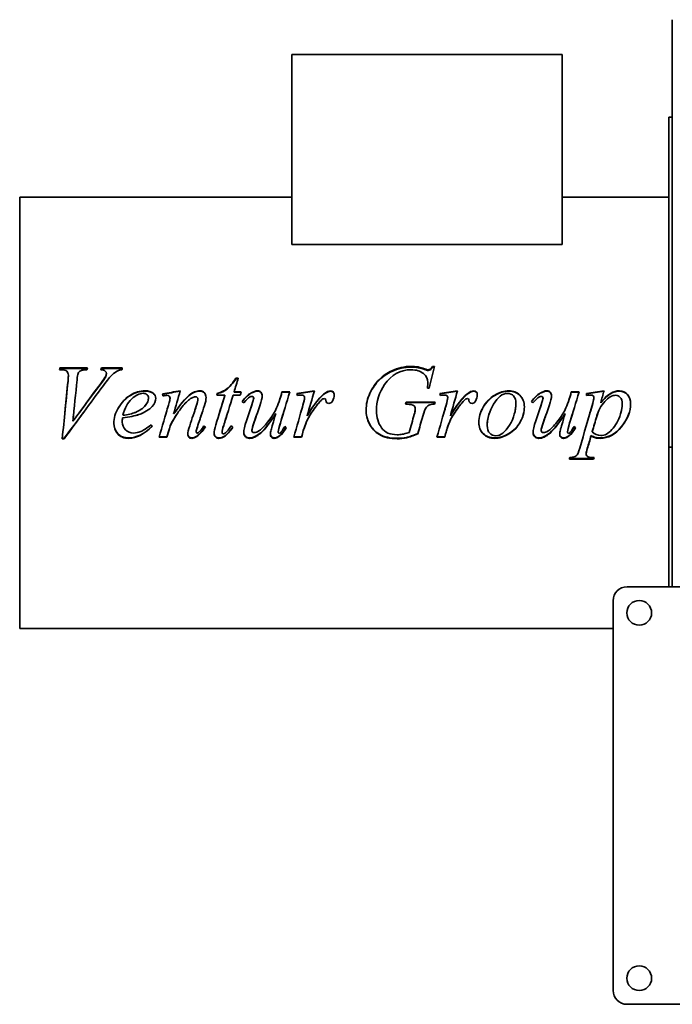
# Model space of a CAD drawing. Header units: millimetres. Extents: x 270 to 570, y 154 to 440.
# Tile 1 of 2: x 270 to 457, y 154 to 438. Entities that reach past the tile are written whole.
import ezdxf

# ---------------------------------------------------------------- set-up
doc = ezdxf.new("R2010")
doc.units = ezdxf.units.MM
doc.header["$LTSCALE"] = 2
doc.layers.add('Krawędzie widoczne(ISO)', color=7, linetype='Continuous', lineweight=35, true_color=0x262659)

msp = doc.modelspace()

# ---------------------------------------------------------------- linework, layer by layer
at = {"layer": 'Krawędzie widoczne(ISO)'}
for p, q in [((457.25, 334.5), (457.25, 437.5)), ((347.93, 427.5), (347.93, 372.84)), ((347.93, 427.5), (425.57, 427.5)), ((425.57, 427.5), (425.57, 372.84)), ((456.25, 409.5), (456.25, 314.68)), ((456.25, 409.5), (457.25, 409.5)), ((269.75, 386.5), (269.75, 262.5)), ((269.75, 386.5), (347.93, 386.5)), ((425.57, 386.5), (456.25, 386.5)), ((347.93, 372.84), (425.57, 372.84)), ((281.7, 336.88), (281.16, 336.88)), ((281.31, 337.4), (289.22, 337.4)), ((281.31, 337.2), (281.31, 337.4)), ((281.31, 337.2), (289.15, 337.2)), ((293.24, 337.4), (299.23, 337.4)), ((293.24, 337.2), (293.24, 337.4)), ((293.24, 337.2), (299.18, 337.2)), ((386.06, 336.94), (386.06, 337.15)), ((388.38, 337.85), (388.92, 337.85)), ((388.38, 337.64), (388.38, 337.85)), ((388.38, 337.64), (388.87, 337.64)), ((283.74, 335.18), (283.74, 335.35)), ((294.45, 334.89), (294.45, 335.06)), ((294.66, 335.67), (294.66, 335.85)), ((331.88, 334.48), (332.53, 334.48)), ((331.88, 334.32), (331.88, 334.48)), ((331.88, 334.32), (332.49, 334.32)), ((457.25, 280.59), (457.25, 334.5)), ((387.44, 331.63), (386.9, 331.63)), ((387.03, 333.11), (387.03, 333.25)), ((306.75, 328.65), (306.75, 328.72)), ((312.96, 328.67), (312.96, 328.74)), ((320.95, 328.38), (320.95, 328.44)), ((328.68, 329.55), (326.42, 329.55)), ((326.57, 330.05), (326.57, 330.14)), ((328.68, 329.47), (328.68, 329.55)), ((333.14, 329.55), (331.05, 329.55)), ((331.34, 330.5), (333.38, 330.5)), ((331.34, 330.4), (331.34, 330.5)), ((331.34, 330.4), (333.36, 330.4)), ((336.19, 330.11), (336.19, 330.2)), ((337, 328.73), (337, 328.8)), ((344.76, 329.2), (344.76, 329.27)), ((345.1, 330.5), (347.34, 330.5)), ((345.1, 330.4), (345.1, 330.5)), ((345.1, 330.4), (347.31, 330.4)), ((351.6, 328.86), (351.6, 328.93)), ((392.73, 328.86), (392.73, 328.93)), ((419.32, 330.11), (419.32, 330.2)), ((420.12, 328.73), (420.12, 328.8)), ((427.88, 329.2), (427.88, 329.27)), ((428.22, 330.5), (430.46, 330.5)), ((428.22, 330.4), (428.22, 330.5)), ((428.22, 330.4), (430.43, 330.4)), ((432.62, 330.09), (432.62, 329.52)), ((434.74, 328.72), (434.74, 328.79)), ((381.03, 326.97), (380.62, 326.97)), ((380.79, 327.55), (389.09, 327.55)), ((380.79, 327.5), (380.79, 327.55)), ((380.79, 327.5), (389.07, 327.5)), ((436.67, 327.4), (436.67, 327.45)), ((299.28, 323.09), (299.28, 323.07)), ((303.02, 324.64), (303.02, 324.64)), ((313.96, 324.2), (313.96, 324.2)), ((343.37, 324.32), (343.37, 324.31)), ((352.35, 323.69), (352.35, 323.67)), ((385.59, 323.54), (385.59, 323.53)), ((393.48, 323.69), (393.48, 323.67)), ((426.49, 324.32), (426.49, 324.31)), ((285.03, 322.1), (285.03, 322.06)), ((299.2, 321.89), (299.2, 321.85)), ((312.75, 320.01), (312.75, 319.94)), ((328.37, 320.94), (328.37, 320.88)), ((351.93, 321.42), (351.93, 321.37)), ((393.06, 321.42), (393.06, 321.37)), ((282.52, 317.06), (281.98, 317.06)), ((282.52, 317.18), (281.99, 317.18)), ((282.52, 317.18), (282.52, 317.06)), ((312.03, 317.51), (309.82, 317.51)), ((312.03, 317.63), (309.85, 317.63)), ((312.03, 317.63), (312.03, 317.51)), ((320.44, 319.23), (320.44, 319.14)), ((327.88, 319.05), (327.88, 318.96)), ((328.56, 317.8), (328.56, 317.69)), ((336.46, 319.51), (336.46, 319.43)), ((344.04, 319.16), (344.04, 319.07)), ((344.25, 317.79), (344.25, 317.68)), ((350.75, 317.51), (348.5, 317.51)), ((350.75, 317.63), (348.53, 317.63)), ((350.75, 317.63), (350.75, 317.51)), ((351.23, 319.45), (351.23, 319.37)), ((384.12, 318.59), (384.12, 318.49)), ((391.88, 317.51), (389.63, 317.51)), ((391.88, 317.63), (389.66, 317.63)), ((391.88, 317.63), (391.88, 317.51)), ((392.35, 319.45), (392.35, 319.37)), ((419.58, 319.51), (419.58, 319.43)), ((427.16, 319.16), (427.16, 319.07)), ((427.37, 317.79), (427.37, 317.68)), ((433.92, 317.99), (433.92, 317.89)), ((434.27, 319.15), (434.27, 319.06)), ((456.25, 314.68), (456.25, 284.49)), ((456.25, 314.68), (457.25, 314.68)), ((434.61, 311.36), (427.73, 311.36)), ((432.5, 312.88), (432.5, 312.69)), ((434.61, 311.36), (434.61, 311.15)), ((434.61, 311.15), (427.67, 311.15)), ((456.25, 274.5), (456.25, 284.49)), ((457.25, 280.59), (457.25, 274.5)), ((566.25, 274.5), (444.25, 274.5)), ((440.25, 270.5), (440.25, 158.5)), ((269.75, 262.5), (440.25, 262.5)), ((444.25, 154.5), (566.25, 154.5))]:
    msp.add_line(p, q, dxfattribs=at)
for centre in [(447.75, 267), (447.75, 162)]:
    msp.add_circle(centre, 3.55, dxfattribs=at)
for centre, start, end in [((444.25, 270.5), 90, 180), ((444.25, 158.5), 180, 270)]:
    msp.add_arc(centre, 4, start, end, dxfattribs=at)
for points in [[(281.16, 336.88), (281.21, 337.05), (281.26, 337.23), (281.31, 337.4)], [(281.22, 336.88), (281.25, 336.98), (281.28, 337.09), (281.31, 337.2)], [(289.22, 337.4), (289.16, 337.23), (289.11, 337.05), (289.05, 336.88)], [(293.06, 336.88), (293.12, 337.05), (293.18, 337.23), (293.24, 337.4)], [(293.12, 336.87), (293.16, 336.98), (293.2, 337.09), (293.24, 337.2)], [(299.09, 336.88), (298.61, 336.83), (298.23, 336.74), (297.94, 336.6)], [(299.23, 337.4), (299.18, 337.23), (299.14, 337.05), (299.09, 336.88)], [(382.17, 336.88), (379.08, 336.88), (376.55, 335.48), (374.59, 332.64)], [(376.64, 336.6), (378.4, 337.44), (380.25, 337.85), (382.17, 337.85)], [(376.64, 336.41), (378.4, 337.23), (380.25, 337.64), (382.17, 337.64)], [(382.17, 337.85), (383.6, 337.85), (384.9, 337.62), (386.06, 337.15)], [(382.17, 337.64), (383.6, 337.64), (384.9, 337.41), (386.06, 336.94)], [(386.06, 337.15), (386.53, 336.97), (386.88, 336.88), (387.09, 336.88)], [(386.06, 336.94), (386.53, 336.77), (386.88, 336.68), (387.09, 336.68)], [(388.92, 337.85), (388.43, 335.8), (387.93, 333.72), (387.44, 331.63)], [(283.63, 333.66), (283.71, 334.5), (283.74, 335.06), (283.74, 335.35)], [(283.63, 333.51), (283.71, 334.34), (283.74, 334.89), (283.74, 335.18)], [(286.23, 333.95), (285.83, 330.02), (285.43, 326.03), (285.03, 322.06)], [(286.52, 335.77), (286.42, 335.55), (286.33, 334.95), (286.23, 333.95)], [(292.84, 332.69), (293.69, 333.83), (294.23, 334.62), (294.45, 335.06)], [(292.84, 332.55), (293.69, 333.68), (294.23, 334.46), (294.45, 334.89)], [(294.45, 335.06), (294.59, 335.36), (294.66, 335.62), (294.66, 335.85)], [(294.45, 334.89), (294.59, 335.19), (294.66, 335.44), (294.66, 335.67)], [(332.53, 334.48), (332.14, 333.16), (331.74, 331.83), (331.34, 330.5)], [(281.98, 317.06), (282.53, 322.57), (283.08, 328.17), (283.63, 333.66)], [(293.78, 332.33), (290.02, 327.27), (286.27, 322.13), (282.52, 317.06)], [(282.72, 324.5), (283.02, 327.51), (283.33, 330.53), (283.63, 333.51)], [(285.03, 322.06), (287.64, 325.61), (290.24, 329.17), (292.84, 332.69)], [(286.83, 324.5), (288.83, 327.19), (290.84, 329.89), (292.84, 332.55)], [(374.59, 332.64), (373.04, 330.39), (372.26, 327.86), (372.26, 325.05)], [(386.9, 331.63), (386.98, 332.37), (387.03, 332.91), (387.03, 333.25)], [(386.91, 331.63), (386.99, 332.3), (387.03, 332.79), (387.03, 333.11)], [(308.84, 328.7), (308.84, 327.89), (308.51, 327.11), (307.84, 326.37)], [(310.79, 329.93), (312.48, 330.23), (314.17, 330.53), (315.87, 330.84)], [(310.92, 329.39), (310.87, 329.57), (310.83, 329.75), (310.79, 329.93)], [(310.81, 329.84), (312.48, 330.14), (314.16, 330.43), (315.84, 330.73)], [(311.46, 329.47), (311.28, 329.44), (311.1, 329.42), (310.92, 329.39)], [(312.06, 329.54), (311.95, 329.54), (311.75, 329.51), (311.46, 329.47)], [(312.49, 326.75), (312.8, 327.85), (312.96, 328.51), (312.96, 328.74)], [(312.49, 326.71), (312.8, 327.79), (312.96, 328.44), (312.96, 328.67)], [(315.87, 330.84), (315.23, 328.63), (314.59, 326.41), (313.96, 324.2)], [(320.23, 329.11), (319.94, 329.11), (319.58, 328.99), (319.15, 328.75)], [(320.57, 326.73), (320.82, 327.47), (320.95, 328.04), (320.95, 328.44)], [(320.57, 326.69), (320.82, 327.42), (320.95, 327.98), (320.95, 328.38)], [(323.3, 328.92), (323.3, 328.33), (323.14, 327.55), (322.83, 326.58)], [(326.1, 321.03), (326.96, 323.87), (327.82, 326.72), (328.68, 329.55)], [(326.42, 329.55), (326.47, 329.75), (326.52, 329.94), (326.57, 330.14)], [(326.44, 329.55), (326.49, 329.72), (326.53, 329.88), (326.57, 330.05)], [(327.15, 324.5), (327.66, 326.16), (328.17, 327.82), (328.68, 329.47)], [(331.05, 329.55), (330.15, 326.67), (329.26, 323.77), (328.37, 320.88)], [(333.38, 330.5), (333.3, 330.18), (333.22, 329.87), (333.14, 329.55)], [(333.65, 327.69), (334.45, 328.84), (335.3, 329.67), (336.19, 330.2)], [(333.67, 327.68), (334.47, 328.78), (335.31, 329.59), (336.19, 330.11)], [(336.19, 330.2), (336.88, 330.63), (337.51, 330.84), (338.09, 330.84)], [(336.19, 330.11), (336.88, 330.53), (337.51, 330.73), (338.09, 330.73)], [(336.44, 326.76), (336.81, 327.85), (337, 328.53), (337, 328.8)], [(336.44, 326.73), (336.81, 327.8), (337, 328.47), (337, 328.73)], [(339.43, 329.37), (339.43, 328.84), (339.2, 327.9), (338.74, 326.55)], [(347.34, 330.5), (346.44, 327.54), (345.54, 324.55), (344.64, 321.58)], [(344.76, 329.27), (344.87, 329.68), (344.99, 330.09), (345.1, 330.5)], [(344.76, 329.2), (344.87, 329.6), (344.99, 330), (345.1, 330.4)], [(349.36, 330.02), (351.05, 330.29), (352.73, 330.57), (354.41, 330.84)], [(349.56, 329.49), (349.5, 329.67), (349.43, 329.84), (349.36, 330.02)], [(349.4, 329.94), (351.06, 330.2), (352.72, 330.47), (354.38, 330.73)], [(350.64, 329.62), (350.44, 329.62), (350.08, 329.57), (349.56, 329.49)], [(351.39, 329.39), (351.19, 329.54), (350.94, 329.62), (350.64, 329.62)], [(351.13, 326.66), (351.44, 327.73), (351.6, 328.49), (351.6, 328.93)], [(351.13, 326.63), (351.44, 327.68), (351.6, 328.42), (351.6, 328.86)], [(351.6, 328.93), (351.6, 329.12), (351.53, 329.27), (351.39, 329.39)], [(354.41, 330.84), (353.73, 328.46), (353.04, 326.07), (352.35, 323.67)], [(352.35, 323.67), (354.1, 326.62), (355.67, 328.67), (357.08, 329.84)], [(352.85, 324.5), (354.4, 326.96), (355.81, 328.72), (357.08, 329.76)], [(356.82, 328.48), (356.55, 328.33), (356.17, 327.95), (355.66, 327.32)], [(357.29, 328.59), (357.11, 328.59), (356.96, 328.55), (356.82, 328.48)], [(357.08, 329.84), (357.88, 330.51), (358.54, 330.84), (359.04, 330.84)], [(357.08, 329.76), (357.88, 330.41), (358.54, 330.73), (359.04, 330.73)], [(357.57, 328.48), (357.49, 328.55), (357.4, 328.59), (357.29, 328.59)], [(357.7, 328.1), (357.68, 328.29), (357.63, 328.41), (357.57, 328.48)], [(360.1, 329.71), (360.1, 329.07), (359.93, 328.46), (359.59, 327.87)], [(390.49, 330.02), (392.17, 330.29), (393.86, 330.57), (395.54, 330.84)], [(390.69, 329.49), (390.62, 329.67), (390.56, 329.84), (390.49, 330.02)], [(390.52, 329.94), (392.19, 330.2), (393.85, 330.47), (395.51, 330.73)], [(391.77, 329.62), (391.57, 329.62), (391.21, 329.57), (390.69, 329.49)], [(392.52, 329.39), (392.32, 329.54), (392.07, 329.62), (391.77, 329.62)], [(392.26, 326.66), (392.57, 327.73), (392.73, 328.49), (392.73, 328.93)], [(392.26, 326.63), (392.57, 327.68), (392.73, 328.42), (392.73, 328.86)], [(392.73, 328.93), (392.73, 329.12), (392.66, 329.27), (392.52, 329.39)], [(395.54, 330.84), (394.85, 328.46), (394.17, 326.07), (393.48, 323.67)], [(393.48, 323.67), (395.22, 326.62), (396.8, 328.67), (398.2, 329.84)], [(393.98, 324.5), (395.53, 326.96), (396.93, 328.72), (398.2, 329.76)], [(397.94, 328.48), (397.68, 328.33), (397.29, 327.95), (396.78, 327.32)], [(398.42, 328.59), (398.24, 328.59), (398.08, 328.55), (397.94, 328.48)], [(398.2, 329.84), (399.01, 330.51), (399.66, 330.84), (400.17, 330.84)], [(398.2, 329.76), (399.01, 330.41), (399.66, 330.73), (400.17, 330.73)], [(398.69, 328.48), (398.62, 328.55), (398.53, 328.59), (398.42, 328.59)], [(398.83, 328.1), (398.8, 328.29), (398.76, 328.41), (398.69, 328.48)], [(401.23, 329.71), (401.23, 329.07), (401.06, 328.46), (400.72, 327.87)], [(416.77, 327.69), (417.57, 328.84), (418.42, 329.67), (419.32, 330.2)], [(416.79, 327.68), (417.59, 328.78), (418.43, 329.59), (419.32, 330.11)], [(419.32, 330.2), (420, 330.63), (420.63, 330.84), (421.21, 330.84)], [(419.32, 330.11), (420, 330.53), (420.63, 330.73), (421.21, 330.73)], [(419.56, 326.76), (419.93, 327.85), (420.12, 328.53), (420.12, 328.8)], [(419.56, 326.73), (419.93, 327.8), (420.12, 328.47), (420.12, 328.73)], [(422.55, 329.37), (422.55, 328.84), (422.32, 327.9), (421.86, 326.55)], [(430.46, 330.5), (429.56, 327.54), (428.66, 324.55), (427.76, 321.58)], [(427.88, 329.27), (427.99, 329.68), (428.11, 330.09), (428.22, 330.5)], [(427.88, 329.2), (427.99, 329.6), (428.11, 330), (428.22, 330.4)], [(432.62, 330.09), (434.29, 330.34), (435.97, 330.59), (437.65, 330.84)], [(432.62, 330), (434.28, 330.24), (435.95, 330.49), (437.62, 330.73)], [(433.81, 329.62), (433.53, 329.62), (433.13, 329.58), (432.62, 329.52)], [(434.4, 327.27), (434.63, 328.08), (434.74, 328.59), (434.74, 328.79)], [(434.4, 327.22), (434.63, 328.03), (434.74, 328.52), (434.74, 328.72)], [(437.65, 330.84), (437.32, 329.71), (437, 328.58), (436.67, 327.45)], [(307.84, 326.37), (306.97, 325.4), (305.69, 324.62), (304, 324.02)], [(309.82, 317.51), (310.71, 320.58), (311.6, 323.67), (312.49, 326.75)], [(311.84, 324.5), (312.05, 325.24), (312.27, 325.97), (312.49, 326.71)], [(318.61, 320.8), (319.27, 322.77), (319.92, 324.75), (320.57, 326.73)], [(319.84, 324.5), (320.08, 325.23), (320.33, 325.96), (320.57, 326.69)], [(322.83, 326.58), (322.15, 324.53), (321.47, 322.48), (320.79, 320.43)], [(334.1, 327.37), (333.95, 327.48), (333.8, 327.58), (333.65, 327.69)], [(334.9, 322.2), (335.42, 323.72), (335.93, 325.24), (336.44, 326.76)], [(335.68, 324.5), (335.93, 325.24), (336.19, 325.98), (336.44, 326.73)], [(338.74, 326.55), (338.2, 324.98), (337.67, 323.41), (337.13, 321.85)], [(348.5, 317.51), (349.38, 320.55), (350.25, 323.61), (351.13, 326.66)], [(350.51, 324.5), (350.71, 325.21), (350.92, 325.92), (351.13, 326.63)], [(355.66, 327.32), (354.84, 326.36), (353.95, 325.11), (352.99, 323.58)], [(359.59, 327.87), (359.36, 327.43), (359.03, 327.2), (358.58, 327.2)], [(380.62, 326.97), (380.68, 327.17), (380.73, 327.36), (380.79, 327.55)], [(380.63, 326.97), (380.68, 327.15), (380.74, 327.32), (380.79, 327.5)], [(383.04, 326.55), (382.63, 326.83), (381.96, 326.97), (381.03, 326.97)], [(383.42, 325.73), (383.42, 326.09), (383.29, 326.37), (383.04, 326.55)], [(383.11, 324.03), (383.31, 324.74), (383.42, 325.31), (383.42, 325.73)], [(383.23, 324.5), (383.36, 324.99), (383.42, 325.39), (383.42, 325.71)], [(383.42, 325.71), (383.42, 325.72), (383.42, 325.72), (383.42, 325.72)], [(386.39, 325.85), (386.23, 325.59), (385.96, 324.81), (385.59, 323.53)], [(389.09, 327.55), (389.04, 327.36), (388.99, 327.17), (388.94, 326.97)], [(389.63, 317.51), (390.5, 320.55), (391.38, 323.61), (392.26, 326.66)], [(391.64, 324.5), (391.84, 325.21), (392.05, 325.92), (392.26, 326.63)], [(396.78, 327.32), (395.97, 326.36), (395.08, 325.11), (394.12, 323.58)], [(400.72, 327.87), (400.49, 327.43), (400.15, 327.2), (399.71, 327.2)], [(411.98, 324.5), (412.21, 325.4), (412.32, 326.3), (412.32, 327.21)], [(412.32, 327.21), (412.32, 327.21), (412.32, 327.22), (412.32, 327.23)], [(417.22, 327.37), (417.07, 327.48), (416.92, 327.58), (416.77, 327.69)], [(418.02, 322.2), (418.54, 323.72), (419.05, 325.24), (419.56, 326.76)], [(418.8, 324.5), (419.05, 325.24), (419.31, 325.98), (419.56, 326.73)], [(421.86, 326.55), (421.33, 324.98), (420.79, 323.41), (420.25, 321.85)], [(430.67, 314.39), (431.91, 318.64), (433.16, 322.96), (434.4, 327.27)], [(433.6, 324.5), (433.86, 325.41), (434.13, 326.32), (434.4, 327.22)], [(442.48, 324.5), (442.73, 325.37), (442.86, 326.23), (442.86, 327.08)], [(442.86, 327.08), (442.86, 327.09), (442.86, 327.09), (442.86, 327.1)], [(288, 324.5), (286.17, 322.05), (284.35, 319.61), (282.52, 317.18)], [(285.28, 324.5), (285.2, 323.7), (285.12, 322.9), (285.03, 322.1)], [(299.28, 323.09), (299.23, 322.61), (299.2, 322.21), (299.2, 321.89)], [(299.28, 323.07), (299.23, 322.58), (299.2, 322.17), (299.2, 321.85)], [(304, 324.03), (302.88, 323.63), (301.31, 323.32), (299.28, 323.09)], [(304, 324.02), (302.88, 323.61), (301.31, 323.3), (299.28, 323.07)], [(299.38, 323.79), (300.87, 323.95), (302.09, 324.24), (303.02, 324.64)], [(299.58, 324.5), (299.51, 324.27), (299.44, 324.04), (299.38, 323.8)], [(299.38, 323.8), (299.38, 323.8), (299.38, 323.8), (299.38, 323.8)], [(302.68, 324.5), (302.8, 324.54), (302.91, 324.59), (303.02, 324.64)], [(305.19, 324.5), (304.82, 324.33), (304.43, 324.17), (304, 324.03)], [(314, 322.71), (313.5, 321.88), (313.08, 320.98), (312.75, 320.01)], [(314, 322.68), (313.5, 321.84), (313.08, 320.93), (312.75, 319.94)], [(314.04, 324.5), (314.01, 324.4), (313.98, 324.3), (313.96, 324.2)], [(313.96, 324.2), (313.96, 324.2), (313.96, 324.2), (313.96, 324.21)], [(315.16, 324.5), (314.78, 323.95), (314.4, 323.35), (314, 322.71)], [(322.14, 324.5), (321.69, 323.16), (321.24, 321.83), (320.79, 320.49)], [(329.49, 324.5), (329.11, 323.31), (328.74, 322.13), (328.37, 320.94)], [(338.04, 324.5), (337.73, 323.63), (337.43, 322.76), (337.13, 321.89)], [(341.98, 319.64), (342.14, 320.32), (342.61, 321.87), (343.37, 324.31)], [(345.52, 324.5), (345.23, 323.54), (344.94, 322.59), (344.64, 321.63)], [(352.99, 323.59), (352.58, 322.95), (352.22, 322.23), (351.93, 321.42)], [(352.99, 323.58), (352.58, 322.92), (352.22, 322.19), (351.93, 321.37)], [(352.59, 324.5), (352.51, 324.23), (352.43, 323.96), (352.35, 323.69)], [(353.58, 324.5), (353.39, 324.21), (353.19, 323.91), (352.99, 323.59)], [(372.26, 325.04), (372.26, 324.86), (372.26, 324.68), (372.27, 324.5)], [(381.65, 318.89), (382.14, 320.6), (382.62, 322.32), (383.11, 324.03)], [(385.59, 323.54), (385.1, 321.89), (384.61, 320.23), (384.12, 318.59)], [(385.59, 323.53), (385.1, 321.85), (384.61, 320.16), (384.12, 318.49)], [(385.88, 324.5), (385.79, 324.22), (385.7, 323.9), (385.59, 323.54)], [(394.12, 323.59), (393.71, 322.95), (393.35, 322.23), (393.06, 321.42)], [(394.12, 323.58), (393.71, 322.92), (393.35, 322.19), (393.06, 321.37)], [(393.72, 324.5), (393.64, 324.23), (393.56, 323.96), (393.48, 323.69)], [(394.71, 324.5), (394.52, 324.21), (394.32, 323.91), (394.12, 323.59)], [(404.73, 324.5), (404.29, 323.29), (404.07, 322.08), (404.07, 320.88)], [(412.15, 325.31), (412.15, 325.31), (412.15, 325.31), (412.15, 325.31)], [(421.16, 324.5), (420.86, 323.63), (420.55, 322.76), (420.25, 321.89)], [(425.1, 319.64), (425.26, 320.32), (425.73, 321.87), (426.49, 324.31)], [(428.64, 324.5), (428.35, 323.54), (428.06, 322.59), (427.76, 321.63)], [(435.52, 323.48), (435.11, 322.03), (434.69, 320.59), (434.27, 319.15)], [(435.52, 323.46), (435.11, 321.99), (434.69, 320.52), (434.27, 319.06)], [(435.88, 324.5), (435.75, 324.17), (435.63, 323.83), (435.52, 323.48)], [(307.77, 320.66), (305.45, 318.41), (303.23, 317.29), (301.13, 317.29)], [(307.8, 320.62), (305.46, 318.32), (303.24, 317.17), (301.13, 317.17)], [(307.5, 321.05), (307.6, 320.9), (307.7, 320.76), (307.8, 320.62)], [(312.75, 320.01), (312.51, 319.21), (312.27, 318.42), (312.03, 317.63)], [(312.75, 319.94), (312.51, 319.13), (312.27, 318.32), (312.03, 317.51)], [(318.04, 318.37), (318.04, 318.85), (318.23, 319.66), (318.61, 320.8)], [(320.79, 320.49), (320.56, 319.8), (320.44, 319.38), (320.44, 319.23)], [(320.79, 320.43), (320.56, 319.72), (320.44, 319.29), (320.44, 319.14)], [(323.07, 320.46), (322.21, 319.22), (321.4, 318.35), (320.64, 317.83)], [(323.11, 320.44), (322.23, 319.16), (321.41, 318.25), (320.64, 317.72)], [(321.15, 318.85), (321.6, 319.25), (322.1, 319.87), (322.65, 320.72)], [(322.65, 320.72), (322.8, 320.63), (322.95, 320.53), (323.11, 320.44)], [(325.59, 318.6), (325.59, 319.13), (325.76, 319.94), (326.1, 321.03)], [(328.37, 320.94), (328.04, 319.97), (327.88, 319.34), (327.88, 319.05)], [(328.37, 320.88), (328.04, 319.89), (327.88, 319.25), (327.88, 318.96)], [(330.97, 320.43), (330.13, 319.17), (329.33, 318.3), (328.56, 317.8)], [(331, 320.41), (330.15, 319.11), (329.34, 318.2), (328.56, 317.69)], [(329.1, 318.96), (329.31, 319.16), (329.78, 319.76), (330.51, 320.77)], [(330.51, 320.77), (330.67, 320.65), (330.83, 320.53), (331, 320.41)], [(334.12, 318.81), (334.12, 319.55), (334.38, 320.68), (334.9, 322.2)], [(337.13, 321.89), (336.68, 320.64), (336.46, 319.85), (336.46, 319.51)], [(337.13, 321.85), (336.68, 320.57), (336.46, 319.77), (336.46, 319.43)], [(344.64, 321.63), (344.24, 320.33), (344.04, 319.5), (344.04, 319.16)], [(344.64, 321.58), (344.24, 320.26), (344.04, 319.42), (344.04, 319.07)], [(346.31, 320.28), (345.65, 319.13), (344.96, 318.3), (344.25, 317.79)], [(346.34, 320.26), (345.67, 319.07), (344.97, 318.21), (344.25, 317.68)], [(345.9, 320.61), (346.05, 320.49), (346.19, 320.38), (346.34, 320.26)], [(351.93, 321.42), (351.52, 320.33), (351.28, 319.67), (351.23, 319.45)], [(351.93, 321.37), (351.52, 320.26), (351.28, 319.59), (351.23, 319.37)], [(393.06, 321.42), (392.64, 320.33), (392.41, 319.67), (392.35, 319.45)], [(393.06, 321.37), (392.64, 320.26), (392.41, 319.59), (392.35, 319.37)], [(404.07, 320.88), (404.07, 320.87), (404.07, 320.86), (404.07, 320.85)], [(417.24, 318.81), (417.24, 319.55), (417.5, 320.68), (418.02, 322.2)], [(420.25, 321.89), (419.8, 320.64), (419.58, 319.85), (419.58, 319.51)], [(420.25, 321.85), (419.8, 320.57), (419.58, 319.77), (419.58, 319.43)], [(427.76, 321.63), (427.36, 320.33), (427.16, 319.5), (427.16, 319.16)], [(427.76, 321.58), (427.36, 320.26), (427.16, 319.42), (427.16, 319.07)], [(429.44, 320.28), (428.77, 319.13), (428.08, 318.3), (427.37, 317.79)], [(429.46, 320.26), (428.79, 319.07), (428.09, 318.21), (427.37, 317.68)], [(429.02, 320.61), (429.17, 320.49), (429.32, 320.38), (429.46, 320.26)], [(320.64, 317.83), (320.09, 317.47), (319.61, 317.29), (319.18, 317.29)], [(320.64, 317.72), (320.09, 317.36), (319.61, 317.17), (319.18, 317.17)], [(320.77, 318.67), (320.87, 318.67), (320.99, 318.73), (321.15, 318.85)], [(328.56, 317.8), (328.05, 317.46), (327.53, 317.29), (327, 317.29)], [(328.56, 317.69), (328.05, 317.35), (327.53, 317.17), (327, 317.17)], [(328.24, 318.47), (328.45, 318.47), (328.74, 318.63), (329.1, 318.96)], [(341.78, 318.33), (341.78, 318.66), (341.85, 319.1), (341.98, 319.64)], [(344.25, 317.79), (343.78, 317.46), (343.32, 317.29), (342.88, 317.29)], [(344.25, 317.68), (343.78, 317.34), (343.32, 317.17), (342.88, 317.17)], [(351.23, 319.45), (351.07, 318.84), (350.91, 318.23), (350.75, 317.63)], [(351.23, 319.37), (351.07, 318.75), (350.91, 318.13), (350.75, 317.51)], [(392.35, 319.45), (392.2, 318.84), (392.04, 318.23), (391.88, 317.63)], [(392.35, 319.37), (392.2, 318.75), (392.04, 318.13), (391.88, 317.51)], [(424.9, 318.33), (424.9, 318.66), (424.97, 319.1), (425.1, 319.64)], [(427.37, 317.79), (426.9, 317.46), (426.44, 317.29), (426, 317.29)], [(427.37, 317.68), (426.9, 317.34), (426.44, 317.17), (426, 317.17)], [(433.92, 317.99), (433.56, 316.75), (433.19, 315.51), (432.83, 314.28)], [(433.92, 317.89), (433.56, 316.62), (433.19, 315.37), (432.83, 314.12)], [(434.27, 319.06), (434.88, 318.34), (435.7, 317.98), (436.75, 317.98)], [(432.83, 314.28), (432.61, 313.57), (432.5, 313.1), (432.5, 312.88)], [(427.67, 311.15), (427.71, 311.33), (427.76, 311.5), (427.81, 311.68)], [(432.83, 314.12), (432.61, 313.39), (432.5, 312.91), (432.5, 312.69)], [(434.76, 311.68), (434.71, 311.5), (434.66, 311.33), (434.61, 311.15)], [(434.7, 311.68), (434.67, 311.57), (434.64, 311.47), (434.61, 311.36)]]:
    msp.add_open_spline(points, degree=3, dxfattribs=at)
for points, knots in [([(283.74, 335.35), (283.74, 335.79), (283.58, 336.15), (283.25, 336.44), (282.93, 336.73), (282.41, 336.88), (281.7, 336.88)], [0, 0, 0, 0, 1, 1, 1, 2, 2, 2, 2]), ([(289.05, 336.88), (288.19, 336.86), (287.61, 336.78), (287.29, 336.61), (286.97, 336.45), (286.72, 336.17), (286.52, 335.77)], [0, 0, 0, 0, 1, 1, 1, 2, 2, 2, 2]), ([(294.66, 335.85), (294.66, 336.11), (294.55, 336.33), (294.32, 336.52), (294.1, 336.72), (293.68, 336.83), (293.06, 336.88)], [0, 0, 0, 0, 1, 1, 1, 2, 2, 2, 2]), ([(387.03, 333.25), (387.03, 334.21), (386.6, 335.06), (385.74, 335.78), (384.88, 336.51), (383.69, 336.88), (382.17, 336.88)], [0, 0, 0, 0, 1, 1, 1, 2, 2, 2, 2]), ([(387.09, 336.88), (387.33, 336.88), (387.54, 336.93), (387.71, 337.04), (387.89, 337.16), (388.11, 337.42), (388.38, 337.85)], [0, 0, 0, 0, 1, 1, 1, 2, 2, 2, 2]), ([(387.09, 336.68), (387.33, 336.68), (387.54, 336.73), (387.71, 336.84), (387.89, 336.95), (388.11, 337.22), (388.38, 337.64)], [0, 0, 0, 0, 1, 1, 1, 2, 2, 2, 2]), ([(297.94, 336.6), (297.4, 336.35), (296.86, 335.96), (296.33, 335.46), (295.79, 334.95), (294.94, 333.91), (293.78, 332.33)], [0, 0, 0, 0, 1, 1, 1, 2, 2, 2, 2]), ([(326.57, 330.14), (327.66, 330.43), (328.58, 330.87), (329.33, 331.45), (330.08, 332.04), (330.93, 333.05), (331.88, 334.48)], [0, 0, 0, 0, 1, 1, 1, 2, 2, 2, 2]), ([(326.57, 330.05), (327.66, 330.33), (328.58, 330.77), (329.33, 331.34), (330.08, 331.92), (330.93, 332.91), (331.88, 334.32)], [0, 0, 0, 0, 1, 1, 1, 2, 2, 2, 2]), ([(369.28, 325.24), (369.28, 326.98), (369.64, 328.62), (370.37, 330.17), (371.09, 331.72), (372, 333.03), (373.09, 334.09), (374.18, 335.16), (375.36, 335.99), (376.64, 336.6)], [0, 0, 0, 0, 1, 1, 1, 2, 2, 2, 3, 3, 3, 3]), ([(369.28, 325.24), (369.28, 326.94), (369.65, 328.56), (370.37, 330.08), (371.09, 331.6), (372, 332.89), (373.09, 333.94), (374.18, 334.99), (375.36, 335.81), (376.64, 336.41)], [0.002346, 0.002346, 0.002346, 0.002346, 1, 1, 1, 2, 2, 2, 3, 3, 3, 3]), ([(296.78, 321.5), (296.78, 322.97), (297.23, 324.47), (298.14, 326), (299.04, 327.53), (300.18, 328.72), (301.55, 329.57), (302.91, 330.41), (304.32, 330.84), (305.77, 330.84)], [0, 0, 0, 0, 1, 1, 1, 2, 2, 2, 3, 3, 3, 3]), ([(297.39, 324.5), (297.59, 324.99), (297.84, 325.48), (298.14, 325.98), (299.04, 327.48), (300.18, 328.65), (301.55, 329.49), (302.91, 330.32), (304.32, 330.73), (305.77, 330.73)], [0.670472, 0.670472, 0.670472, 0.670472, 1, 1, 1, 2, 2, 2, 3, 3, 3, 3]), ([(305.21, 330.11), (304.18, 330.11), (303.08, 329.57), (301.93, 328.51), (300.78, 327.44), (299.93, 325.87), (299.38, 323.79)], [0, 0, 0, 0, 1, 1, 1, 2, 2, 2, 2]), ([(303.02, 324.64), (304.27, 325.18), (305.2, 325.83), (305.82, 326.58), (306.44, 327.33), (306.75, 328.05), (306.75, 328.72)], [0, 0, 0, 0, 1, 1, 1, 2, 2, 2, 2]), ([(303.02, 324.64), (304.27, 325.17), (305.2, 325.81), (305.82, 326.55), (306.44, 327.29), (306.75, 327.99), (306.75, 328.65)], [0, 0, 0, 0, 1, 1, 1, 2, 2, 2, 2]), ([(306.75, 328.72), (306.75, 329.13), (306.62, 329.47), (306.35, 329.72), (306.08, 329.98), (305.7, 330.11), (305.21, 330.11)], [0, 0, 0, 0, 1, 1, 1, 2, 2, 2, 2]), ([(305.77, 330.84), (306.82, 330.84), (307.59, 330.63), (308.09, 330.2), (308.59, 329.78), (308.84, 329.28), (308.84, 328.7)], [0, 0, 0, 0, 1, 1, 1, 2, 2, 2, 2]), ([(305.77, 330.73), (306.82, 330.73), (307.59, 330.53), (308.09, 330.11), (308.58, 329.7), (308.83, 329.22), (308.84, 328.67)], [0, 0, 0, 0, 1, 1, 1, 1.98224, 1.98224, 1.98224, 1.98224]), ([(312.96, 328.74), (312.96, 328.94), (312.87, 329.13), (312.7, 329.29), (312.52, 329.45), (312.31, 329.54), (312.06, 329.54)], [0, 0, 0, 0, 1, 1, 1, 2, 2, 2, 2]), ([(313.96, 324.2), (315.92, 326.91), (317.42, 328.69), (318.47, 329.55), (319.51, 330.41), (320.52, 330.84), (321.49, 330.84)], [0, 0, 0, 0, 1, 1, 1, 2, 2, 2, 2]), ([(319.15, 328.75), (318.37, 328.32), (317.55, 327.59), (316.7, 326.57), (315.85, 325.56), (314.95, 324.26), (314, 322.68)], [0, 0, 0, 0, 1, 1, 1, 2, 2, 2, 2]), ([(314.18, 324.5), (316.03, 327), (317.46, 328.66), (318.47, 329.47), (319.51, 330.31), (320.52, 330.73), (321.49, 330.73)], [0.037632, 0.037632, 0.037632, 0.037632, 1, 1, 1, 2, 2, 2, 2]), ([(320.95, 328.44), (320.95, 328.64), (320.88, 328.8), (320.74, 328.92), (320.6, 329.05), (320.43, 329.11), (320.23, 329.11)], [0, 0, 0, 0, 1, 1, 1, 2, 2, 2, 2]), ([(321.49, 330.84), (322.01, 330.84), (322.44, 330.66), (322.79, 330.3), (323.13, 329.94), (323.3, 329.48), (323.3, 328.92)], [0, 0, 0, 0, 1, 1, 1, 2, 2, 2, 2]), ([(321.49, 330.73), (322.01, 330.73), (322.44, 330.56), (322.79, 330.21), (323.12, 329.86), (323.3, 329.42), (323.3, 328.88)], [0, 0, 0, 0, 1, 1, 1, 1.979699, 1.979699, 1.979699, 1.979699]), ([(336.52, 329.23), (336.27, 329.23), (336.02, 329.15), (335.78, 329.01), (335.53, 328.86), (334.97, 328.31), (334.1, 327.37)], [0, 0, 0, 0, 1, 1, 1, 2, 2, 2, 2]), ([(337, 328.8), (337, 328.91), (336.95, 329.01), (336.85, 329.1), (336.75, 329.18), (336.64, 329.23), (336.52, 329.23)], [0, 0, 0, 0, 1, 1, 1, 2, 2, 2, 2]), ([(337.16, 318.81), (337.5, 318.81), (337.94, 318.97), (338.48, 319.29), (339.03, 319.61), (339.75, 320.33), (340.66, 321.45), (341.56, 322.57), (342.31, 323.63), (342.89, 324.61), (343.48, 325.59), (344.1, 327.15), (344.76, 329.27)], [0, 0, 0, 0, 1, 1, 1, 2, 2, 2, 3, 3, 3, 4, 4, 4, 4]), ([(338.09, 330.84), (338.48, 330.84), (338.8, 330.7), (339.05, 330.42), (339.3, 330.15), (339.43, 329.8), (339.43, 329.37)], [0, 0, 0, 0, 1, 1, 1, 2, 2, 2, 2]), ([(338.09, 330.73), (338.48, 330.73), (338.8, 330.6), (339.05, 330.33), (339.3, 330.06), (339.42, 329.73), (339.43, 329.33)], [0, 0, 0, 0, 1, 1, 1, 1.96787, 1.96787, 1.96787, 1.96787]), ([(342.83, 324.5), (342.85, 324.53), (342.87, 324.57), (342.89, 324.6), (343.48, 325.57), (344.1, 327.1), (344.76, 329.2)], [2.963982, 2.963982, 2.963982, 2.963982, 3, 3, 3, 4, 4, 4, 4]), ([(359.04, 330.84), (359.36, 330.84), (359.62, 330.74), (359.81, 330.55), (360, 330.36), (360.1, 330.08), (360.1, 329.71)], [0, 0, 0, 0, 1, 1, 1, 2, 2, 2, 2]), ([(359.04, 330.73), (359.36, 330.73), (359.62, 330.64), (359.81, 330.45), (360, 330.27), (360.09, 330.01), (360.1, 329.67)], [0, 0, 0, 0, 1, 1, 1, 1.966659, 1.966659, 1.966659, 1.966659]), ([(400.17, 330.84), (400.49, 330.84), (400.75, 330.74), (400.94, 330.55), (401.13, 330.36), (401.23, 330.08), (401.23, 329.71)], [0, 0, 0, 0, 1, 1, 1, 2, 2, 2, 2]), ([(400.17, 330.73), (400.49, 330.73), (400.75, 330.64), (400.94, 330.45), (401.13, 330.27), (401.22, 330.01), (401.23, 329.67)], [0, 0, 0, 0, 1, 1, 1, 1.966659, 1.966659, 1.966659, 1.966659]), ([(401.65, 321.78), (401.65, 323.23), (402.07, 324.68), (402.9, 326.13), (403.74, 327.59), (404.85, 328.73), (406.24, 329.58), (407.62, 330.42), (408.97, 330.84), (410.26, 330.84)], [0, 0, 0, 0, 1, 1, 1, 2, 2, 2, 3, 3, 3, 3]), ([(402.14, 324.5), (402.34, 325.04), (402.59, 325.57), (402.9, 326.11), (403.74, 327.54), (404.85, 328.67), (406.24, 329.49), (407.62, 330.32), (408.97, 330.73), (410.26, 330.73)], [0.625205, 0.625205, 0.625205, 0.625205, 1, 1, 1, 2, 2, 2, 3, 3, 3, 3]), ([(409.9, 330.07), (408.45, 330.07), (407.12, 329.04), (405.9, 326.97), (404.68, 324.91), (404.07, 322.85), (404.07, 320.82)], [0, 0, 0, 0, 1, 1, 1, 2, 2, 2, 2]), ([(412.32, 327.25), (412.32, 328.17), (412.1, 328.86), (411.65, 329.35), (411.21, 329.83), (410.62, 330.07), (409.9, 330.07)], [0, 0, 0, 0, 1, 1, 1, 2, 2, 2, 2]), ([(410.26, 330.84), (411.57, 330.84), (412.64, 330.41), (413.48, 329.56), (414.32, 328.71), (414.74, 327.6), (414.74, 326.24)], [0, 0, 0, 0, 1, 1, 1, 2, 2, 2, 2]), ([(410.26, 330.73), (411.57, 330.73), (412.64, 330.32), (413.48, 329.48), (414.32, 328.64), (414.74, 327.56), (414.74, 326.22)], [0, 0, 0, 0, 1, 1, 1, 1.99674, 1.99674, 1.99674, 1.99674]), ([(419.64, 329.23), (419.39, 329.23), (419.14, 329.15), (418.9, 329.01), (418.65, 328.86), (418.1, 328.31), (417.22, 327.37)], [0, 0, 0, 0, 1, 1, 1, 2, 2, 2, 2]), ([(420.12, 328.8), (420.12, 328.91), (420.07, 329.01), (419.97, 329.1), (419.87, 329.18), (419.76, 329.23), (419.64, 329.23)], [0, 0, 0, 0, 1, 1, 1, 2, 2, 2, 2]), ([(420.28, 318.81), (420.62, 318.81), (421.06, 318.97), (421.6, 319.29), (422.15, 319.61), (422.87, 320.33), (423.78, 321.45), (424.68, 322.57), (425.43, 323.63), (426.01, 324.61), (426.6, 325.59), (427.22, 327.15), (427.88, 329.27)], [0, 0, 0, 0, 1, 1, 1, 2, 2, 2, 3, 3, 3, 4, 4, 4, 4]), ([(421.21, 330.84), (421.6, 330.84), (421.92, 330.7), (422.17, 330.42), (422.43, 330.15), (422.55, 329.8), (422.55, 329.37)], [0, 0, 0, 0, 1, 1, 1, 2, 2, 2, 2]), ([(421.21, 330.73), (421.6, 330.73), (421.92, 330.6), (422.17, 330.33), (422.42, 330.06), (422.54, 329.73), (422.55, 329.33)], [0, 0, 0, 0, 1, 1, 1, 1.96787, 1.96787, 1.96787, 1.96787]), ([(425.95, 324.5), (425.97, 324.53), (425.99, 324.57), (426.01, 324.6), (426.6, 325.57), (427.22, 327.1), (427.88, 329.2)], [2.963982, 2.963982, 2.963982, 2.963982, 3, 3, 3, 4, 4, 4, 4]), ([(434.74, 328.79), (434.74, 329.05), (434.66, 329.25), (434.51, 329.4), (434.36, 329.54), (434.12, 329.62), (433.81, 329.62)], [0, 0, 0, 0, 1, 1, 1, 2, 2, 2, 2]), ([(441.03, 329.55), (439.95, 329.55), (438.89, 328.95), (437.83, 327.73), (436.77, 326.52), (436, 325.1), (435.52, 323.46)], [0, 0, 0, 0, 1, 1, 1, 2, 2, 2, 2]), ([(436.67, 327.45), (437.74, 328.71), (438.69, 329.59), (439.53, 330.09), (440.37, 330.59), (441.23, 330.84), (442.11, 330.84)], [0, 0, 0, 0, 1, 1, 1, 2, 2, 2, 2]), ([(436.67, 327.4), (437.74, 328.64), (438.69, 329.51), (439.53, 330), (440.37, 330.49), (441.23, 330.73), (442.11, 330.73)], [0, 0, 0, 0, 1, 1, 1, 2, 2, 2, 2]), ([(442.86, 327.12), (442.86, 327.91), (442.68, 328.51), (442.31, 328.92), (441.95, 329.34), (441.52, 329.55), (441.03, 329.55)], [0, 0, 0, 0, 1, 1, 1, 2, 2, 2, 2]), ([(442.11, 330.84), (442.98, 330.84), (443.73, 330.49), (444.35, 329.8), (444.97, 329.11), (445.28, 328.22), (445.28, 327.11)], [0, 0, 0, 0, 1, 1, 1, 2, 2, 2, 2]), ([(442.11, 330.73), (442.98, 330.73), (443.73, 330.4), (444.35, 329.72), (444.97, 329.04), (445.28, 328.17), (445.28, 327.08)], [0, 0, 0, 0, 1, 1, 1, 1.994109, 1.994109, 1.994109, 1.994109]), ([(358.58, 327.2), (358.35, 327.2), (358.16, 327.28), (358, 327.42), (357.84, 327.57), (357.74, 327.8), (357.7, 328.1)], [0, 0, 0, 0, 1, 1, 1, 2, 2, 2, 2]), ([(388.94, 326.97), (388.18, 326.96), (387.62, 326.87), (387.28, 326.71), (386.94, 326.54), (386.64, 326.25), (386.39, 325.85)], [0, 0, 0, 0, 1, 1, 1, 2, 2, 2, 2]), ([(399.71, 327.2), (399.48, 327.2), (399.29, 327.28), (399.13, 327.42), (398.97, 327.57), (398.87, 327.8), (398.83, 328.1)], [0, 0, 0, 0, 1, 1, 1, 2, 2, 2, 2]), ([(414.74, 326.24), (414.74, 324.76), (414.35, 323.3), (413.56, 321.85), (412.78, 320.41), (411.69, 319.27), (410.3, 318.43), (408.9, 317.59), (407.55, 317.17), (406.23, 317.17)], [0, 0, 0, 0, 1, 1, 1, 2, 2, 2, 3, 3, 3, 3]), ([(406.57, 317.9), (407.96, 317.9), (409.27, 318.93), (410.49, 320.98), (411.71, 323.04), (412.32, 325.13), (412.32, 327.25)], [0, 0, 0, 0, 1, 1, 1, 2, 2, 2, 2]), ([(445.28, 327.11), (445.28, 324.94), (444.4, 322.74), (442.64, 320.51), (440.88, 318.28), (438.84, 317.17), (436.5, 317.17)], [0, 0, 0, 0, 1, 1, 1, 2, 2, 2, 2]), ([(436.75, 317.98), (437.27, 317.98), (437.8, 318.13), (438.33, 318.41), (438.87, 318.69), (439.39, 319.11), (439.9, 319.67), (440.42, 320.23), (440.88, 320.87), (441.28, 321.6), (441.69, 322.33), (442.06, 323.19), (442.38, 324.18), (442.7, 325.17), (442.86, 326.15), (442.86, 327.12)], [0, 0, 0, 0, 1, 1, 1, 2, 2, 2, 3, 3, 3, 4, 4, 4, 5, 5, 5, 5]), ([(343.37, 324.32), (341.64, 321.63), (340.18, 319.78), (339.01, 318.79), (337.84, 317.79), (336.77, 317.29), (335.79, 317.29)], [0, 0, 0, 0, 1, 1, 1, 2, 2, 2, 2]), ([(343.37, 324.31), (341.64, 321.58), (340.18, 319.71), (339.01, 318.69), (337.84, 317.68), (336.77, 317.17), (335.79, 317.17)], [0, 0, 0, 0, 1, 1, 1, 2, 2, 2, 2]), ([(378.24, 317.06), (376.13, 317.06), (374.43, 317.45), (373.12, 318.24), (371.82, 319.02), (370.85, 320.06), (370.22, 321.36), (369.6, 322.66), (369.28, 323.96), (369.28, 325.24)], [0, 0, 0, 0, 1, 1, 1, 2, 2, 2, 3, 3, 3, 3]), ([(378.24, 317.18), (376.13, 317.18), (374.43, 317.56), (373.12, 318.34), (371.82, 319.11), (370.85, 320.14), (370.22, 321.41), (369.72, 322.45), (369.41, 323.48), (369.32, 324.5)], [0, 0, 0, 0, 1, 1, 1, 2, 2, 2, 2.807439, 2.807439, 2.807439, 2.807439]), ([(372.26, 325.05), (372.26, 323.18), (372.74, 321.58), (373.71, 320.22), (374.68, 318.87), (376.18, 318.2), (378.2, 318.2)], [0, 0, 0, 0, 1, 1, 1, 2, 2, 2, 2]), ([(414.56, 324.5), (414.37, 323.62), (414.04, 322.76), (413.56, 321.9), (412.78, 320.48), (411.69, 319.36), (410.3, 318.53), (408.9, 317.7), (407.55, 317.29), (406.23, 317.29)], [0.393537, 0.393537, 0.393537, 0.393537, 1, 1, 1, 2, 2, 2, 3, 3, 3, 3]), ([(426.49, 324.32), (424.76, 321.63), (423.31, 319.78), (422.13, 318.79), (420.96, 317.79), (419.89, 317.29), (418.91, 317.29)], [0, 0, 0, 0, 1, 1, 1, 2, 2, 2, 2]), ([(426.49, 324.31), (424.76, 321.58), (423.31, 319.71), (422.13, 318.69), (420.96, 317.68), (419.89, 317.17), (418.91, 317.17)], [0, 0, 0, 0, 1, 1, 1, 2, 2, 2, 2]), ([(444.86, 324.5), (444.44, 323.2), (443.7, 321.89), (442.64, 320.57), (440.88, 318.38), (438.84, 317.29), (436.5, 317.29)], [0.398361, 0.398361, 0.398361, 0.398361, 1, 1, 1, 2, 2, 2, 2]), ([(301.13, 317.29), (299.69, 317.29), (298.61, 317.73), (297.88, 318.62), (297.15, 319.5), (296.79, 320.47), (296.78, 321.53)], [0, 0, 0, 0, 1, 1, 1, 1.993257, 1.993257, 1.993257, 1.993257]), ([(301.13, 317.17), (299.69, 317.17), (298.61, 317.62), (297.88, 318.52), (297.15, 319.42), (296.78, 320.41), (296.78, 321.5)], [0, 0, 0, 0, 1, 1, 1, 2, 2, 2, 2]), ([(299.2, 321.85), (299.2, 320.97), (299.52, 320.23), (300.15, 319.62), (300.78, 319.01), (301.55, 318.7), (302.45, 318.7)], [0, 0, 0, 0, 1, 1, 1, 2, 2, 2, 2]), ([(302.45, 318.7), (303.17, 318.7), (303.86, 318.84), (304.53, 319.13), (305.19, 319.42), (306.18, 320.06), (307.5, 321.05)], [0, 0, 0, 0, 1, 1, 1, 2, 2, 2, 2]), ([(344.32, 318.6), (344.45, 318.6), (344.59, 318.67), (344.74, 318.81), (344.89, 318.95), (345.28, 319.55), (345.9, 320.61)], [0, 0, 0, 0, 1, 1, 1, 2, 2, 2, 2]), ([(406.23, 317.29), (404.88, 317.29), (403.78, 317.71), (402.93, 318.55), (402.08, 319.39), (401.66, 320.47), (401.65, 321.8)], [0, 0, 0, 0, 1, 1, 1, 1.994775, 1.994775, 1.994775, 1.994775]), ([(406.23, 317.17), (404.88, 317.17), (403.78, 317.6), (402.93, 318.46), (402.08, 319.31), (401.65, 320.42), (401.65, 321.78)], [0, 0, 0, 0, 1, 1, 1, 2, 2, 2, 2]), ([(404.07, 320.82), (404.07, 319.88), (404.31, 319.16), (404.78, 318.66), (405.25, 318.15), (405.85, 317.9), (406.57, 317.9)], [0, 0, 0, 0, 1, 1, 1, 2, 2, 2, 2]), ([(427.44, 318.6), (427.57, 318.6), (427.71, 318.67), (427.86, 318.81), (428.01, 318.95), (428.4, 319.55), (429.02, 320.61)], [0, 0, 0, 0, 1, 1, 1, 2, 2, 2, 2]), ([(319.18, 317.29), (318.84, 317.29), (318.56, 317.4), (318.35, 317.61), (318.15, 317.81), (318.05, 318.08), (318.04, 318.42)], [0, 0, 0, 0, 1, 1, 1, 1.954185, 1.954185, 1.954185, 1.954185]), ([(319.18, 317.17), (318.84, 317.17), (318.56, 317.28), (318.35, 317.5), (318.14, 317.71), (318.04, 318.01), (318.04, 318.37)], [0, 0, 0, 0, 1, 1, 1, 2, 2, 2, 2]), ([(320.44, 319.14), (320.44, 319.01), (320.48, 318.9), (320.55, 318.81), (320.62, 318.71), (320.69, 318.67), (320.77, 318.67)], [0, 0, 0, 0, 1, 1, 1, 2, 2, 2, 2]), ([(327, 317.29), (326.58, 317.29), (326.24, 317.42), (325.98, 317.68), (325.73, 317.93), (325.6, 318.26), (325.59, 318.65)], [0, 0, 0, 0, 1, 1, 1, 1.964311, 1.964311, 1.964311, 1.964311]), ([(327, 317.17), (326.58, 317.17), (326.24, 317.3), (325.98, 317.57), (325.72, 317.84), (325.59, 318.18), (325.59, 318.6)], [0, 0, 0, 0, 1, 1, 1, 2, 2, 2, 2]), ([(327.88, 318.96), (327.88, 318.81), (327.91, 318.69), (327.98, 318.6), (328.05, 318.52), (328.14, 318.47), (328.24, 318.47)], [0, 0, 0, 0, 1, 1, 1, 2, 2, 2, 2]), ([(335.79, 317.29), (335.32, 317.29), (334.92, 317.44), (334.6, 317.75), (334.29, 318.04), (334.13, 318.41), (334.12, 318.86)], [0, 0, 0, 0, 1, 1, 1, 1.970951, 1.970951, 1.970951, 1.970951]), ([(335.79, 317.17), (335.32, 317.17), (334.92, 317.33), (334.6, 317.64), (334.28, 317.94), (334.12, 318.34), (334.12, 318.81)], [0, 0, 0, 0, 1, 1, 1, 2, 2, 2, 2]), ([(336.46, 319.43), (336.46, 319.24), (336.52, 319.08), (336.64, 318.98), (336.77, 318.87), (336.94, 318.81), (337.16, 318.81)], [0, 0, 0, 0, 1, 1, 1, 2, 2, 2, 2]), ([(342.88, 317.29), (342.55, 317.29), (342.29, 317.4), (342.08, 317.61), (341.89, 317.81), (341.79, 318.07), (341.78, 318.38)], [0, 0, 0, 0, 1, 1, 1, 1.95587, 1.95587, 1.95587, 1.95587]), ([(342.88, 317.17), (342.55, 317.17), (342.29, 317.28), (342.08, 317.5), (341.88, 317.71), (341.78, 317.99), (341.78, 318.33)], [0, 0, 0, 0, 1, 1, 1, 2, 2, 2, 2]), ([(344.04, 319.07), (344.04, 318.91), (344.06, 318.79), (344.11, 318.72), (344.16, 318.64), (344.23, 318.6), (344.32, 318.6)], [0, 0, 0, 0, 1, 1, 1, 2, 2, 2, 2]), ([(378.2, 318.2), (378.71, 318.2), (379.18, 318.24), (379.63, 318.33), (380.07, 318.41), (380.75, 318.6), (381.65, 318.89)], [0, 0, 0, 0, 1, 1, 1, 2, 2, 2, 2]), ([(384.12, 318.59), (382.77, 318.02), (381.68, 317.64), (380.85, 317.46), (380.02, 317.27), (379.15, 317.18), (378.24, 317.18)], [0, 0, 0, 0, 1, 1, 1, 2, 2, 2, 2]), ([(384.12, 318.49), (382.77, 317.91), (381.68, 317.53), (380.85, 317.34), (380.02, 317.15), (379.15, 317.06), (378.24, 317.06)], [0, 0, 0, 0, 1, 1, 1, 2, 2, 2, 2]), ([(418.91, 317.29), (418.44, 317.29), (418.04, 317.44), (417.72, 317.75), (417.41, 318.04), (417.25, 318.41), (417.24, 318.86)], [0, 0, 0, 0, 1, 1, 1, 1.970951, 1.970951, 1.970951, 1.970951]), ([(418.91, 317.17), (418.44, 317.17), (418.04, 317.33), (417.72, 317.64), (417.4, 317.94), (417.24, 318.34), (417.24, 318.81)], [0, 0, 0, 0, 1, 1, 1, 2, 2, 2, 2]), ([(419.58, 319.43), (419.58, 319.24), (419.64, 319.08), (419.76, 318.98), (419.89, 318.87), (420.06, 318.81), (420.28, 318.81)], [0, 0, 0, 0, 1, 1, 1, 2, 2, 2, 2]), ([(426, 317.29), (425.67, 317.29), (425.41, 317.4), (425.21, 317.61), (425.01, 317.81), (424.91, 318.07), (424.9, 318.38)], [0, 0, 0, 0, 1, 1, 1, 1.95587, 1.95587, 1.95587, 1.95587]), ([(426, 317.17), (425.67, 317.17), (425.41, 317.28), (425.21, 317.5), (425, 317.71), (424.9, 317.99), (424.9, 318.33)], [0, 0, 0, 0, 1, 1, 1, 2, 2, 2, 2]), ([(427.16, 319.07), (427.16, 318.91), (427.18, 318.79), (427.23, 318.72), (427.28, 318.64), (427.35, 318.6), (427.44, 318.6)], [0, 0, 0, 0, 1, 1, 1, 2, 2, 2, 2]), ([(436.5, 317.29), (436.01, 317.29), (435.58, 317.34), (435.2, 317.44), (434.82, 317.54), (434.39, 317.73), (433.92, 317.99)], [0, 0, 0, 0, 1, 1, 1, 2, 2, 2, 2]), ([(436.5, 317.17), (436.01, 317.17), (435.58, 317.22), (435.2, 317.33), (434.82, 317.43), (434.39, 317.62), (433.92, 317.89)], [0, 0, 0, 0, 1, 1, 1, 2, 2, 2, 2]), ([(427.81, 311.68), (428.73, 311.72), (429.35, 311.87), (429.67, 312.14), (429.99, 312.41), (430.32, 313.15), (430.67, 314.39)], [0, 0, 0, 0, 1, 1, 1, 2, 2, 2, 2]), ([(432.5, 312.69), (432.5, 312.47), (432.56, 312.29), (432.67, 312.14), (432.79, 311.99), (432.97, 311.88), (433.23, 311.8), (433.48, 311.72), (433.99, 311.68), (434.76, 311.68)], [0, 0, 0, 0, 1, 1, 1, 2, 2, 2, 3, 3, 3, 3])]:
    msp.add_open_spline(points, degree=3, knots=knots, dxfattribs=at)

doc.saveas('drawing.dxf')
